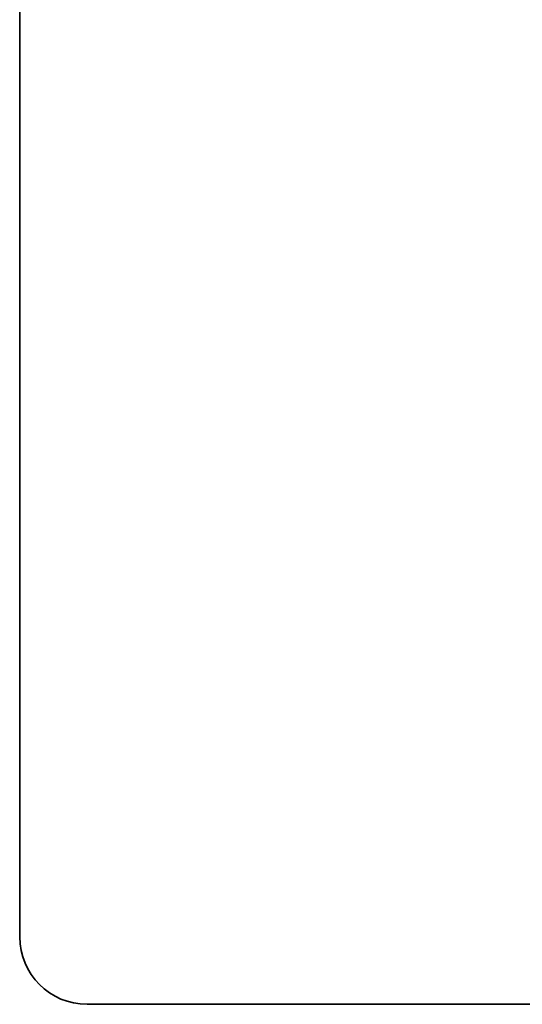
# Model space of a CAD drawing. Header units: inches. Extents: x 0 to 187, y -11 to 121.
# Tile 1 of 20: x 5 to 15, y 3 to 23. Entities that reach past the tile are written whole.
import ezdxf

# ---------------------------------------------------------------- set-up
doc = ezdxf.new("R2010")
doc.units = ezdxf.units.IN
doc.header["$LTSCALE"] = 11.188006
doc.header["$MEASUREMENT"] = 0
doc.layers.get('0').update_dxf_attribs({"lineweight": 25})
doc.layers.add('Sketch Geometry(ANSI)', color=7, linetype='Continuous', lineweight=25)
doc.layers.add('Symbols(ANSI)', color=7, linetype='Continuous', lineweight=25)
doc.styles.add('Current-ANSI', font='arial.ttf')

# ---------------------------------------------------------------- blocks, each defined once
blk = doc.blocks.new('Borders 1_EXM - B (Inch)')
at = {"layer": 'Sketch Geometry(ANSI)', "linetype": 'Continuous', "lineweight": 35}
for p, q in [((0.4375, 10.5665), (0.4375, 0.3795)), ((0.5625, 0.2545), (16.4375, 0.2545))]:
    blk.add_line(p, q, dxfattribs=at)
blk.add_arc((0.5625, 0.3795), 0.125, 180, 270, dxfattribs=at)
at = {"layer": 'Symbols(ANSI)', "color": 7, "style": 'Current-ANSI'}
blk.add_attdef('FILENAME_AND_PATH_001', (6.2084, 10.718), '', height=0.09, dxfattribs=at)

msp = doc.modelspace()

# ---------------------------------------------------------------- block references
at = {"xscale": 11.18800553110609, "yscale": 11.18800553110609, "zscale": 11.18800553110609}
msp.add_blockref('Borders 1_EXM - B (Inch)', (0, 0), dxfattribs=at)

doc.saveas('drawing.dxf')
